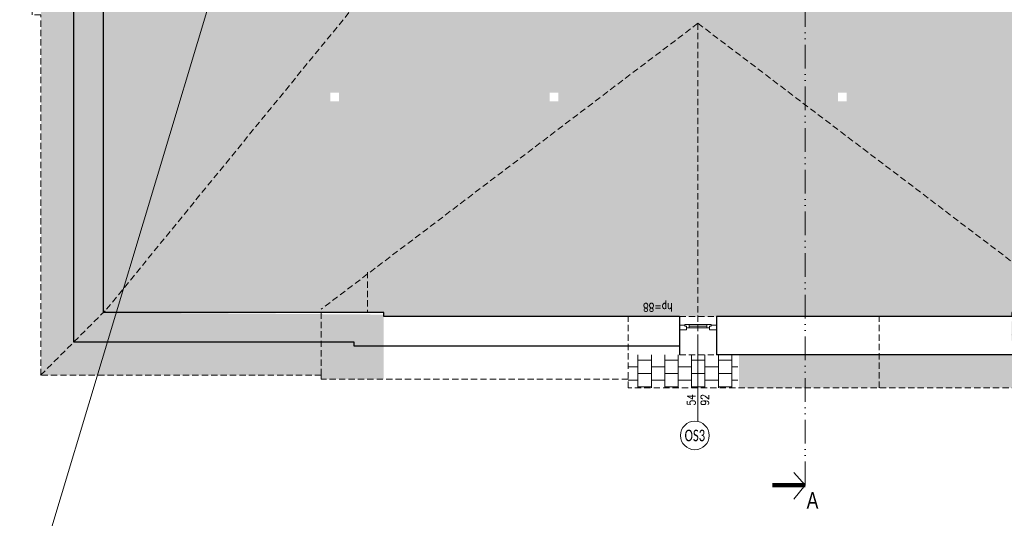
# Model space of a CAD drawing. Header units: millimetres. Extents: x 284606 to 628701, y -213781 to -93475.
# Tile 25 of 102: x 297510 to 299002, y -110356 to -109599. Entities that reach past the tile are written whole.
import ezdxf
from ezdxf.enums import TextEntityAlignment as Align

# ---------------------------------------------------------------- set-up
doc = ezdxf.new("R2010")
doc.units = ezdxf.units.MM
doc.linetypes.add('ACAD_ISO12W100', pattern=[21, 12, -3, 0, -3, 0, -3])
doc.linetypes.add('HIDDEN', pattern=[9.525, 6.35, -3.175])
for name, color, linetype, lineweight in [('!STR_Konstrukcja 0.30', 64, 'Continuous', 30), ('!STR_Ocieplenie 0.05', 1, 'Continuous', 5), ('!STR_Opisy 0.09', 8, 'Continuous', 9), ('!STR_Przerywana 0.09', 8, 'HIDDEN', 9), ('!STR_Stolarka okienna', 72, 'Continuous', 15), ('EKO Opisy 0.09', 8, 'Continuous', 9), ('EKO przekroje', 82, 'Continuous', 13)]:
    doc.layers.add(name, color=color, linetype=linetype, lineweight=lineweight)
doc.layers.add('!STR_Kreskowanie ścian', color=7, linetype='Continuous', lineweight=5, true_color=0xa6a6a6)
doc.styles.add('1_50', font='txt', dxfattribs={"width": 0.8})
doc.styles.add('EKO 1-10', font='romans.shx', dxfattribs={"width": 0.8, "height": 15})
doc.styles.add('EKO 1-5', font='romans.shx', dxfattribs={"width": 0.8, "height": 10})
doc.styles.add('EKO CM 1-50', font='calibri.ttf', dxfattribs={"width": 0.8, "height": 12.5})

# ---------------------------------------------------------------- blocks, each defined once
blk = doc.blocks.new('przekroj')
at = {"layer": 'EKO przekroje', "color": 8, "const_width": 7}
blk.add_lwpolyline([(7038.9, 3119.8), (7088.9, 3119.8)], dxfattribs=at)
blk = doc.blocks.new('przekroje')
at = {"layer": 'EKO przekroje'}
blk.add_blockref('przekroj', (-7038.9, -3119.8), dxfattribs=at)
blk = doc.blocks.new('KÓLKO')
at = {"layer": '!STR_Opisy 0.09'}
blk.add_circle((0, -15.5), 15.5, dxfattribs=at)
at = {"layer": '!STR_Opisy 0.09', "style": 'EKO 1-10', "width": 0.8}
blk.add_attdef('NR', text='', height=15, dxfattribs=at).set_placement((0, -15.5), align=Align.MIDDLE_CENTER)
blk = doc.blocks.new('*U785')
at = {"layer": '!STR_Opisy 0.09', "linetype": 'Continuous'}
blk.add_line((0, -153.5), (0, -32.2), dxfattribs=at)
at = {"layer": '!STR_Opisy 0.09', "linetype": 'Continuous', "style": 'EKO 1-5', "width": 0.8}
blk.add_attdef('HP=', (38.6, 25.1), '', height=12.5, rotation=180, dxfattribs=at)
at = {"layer": '!STR_Opisy 0.09', "ltscale": 0.7, "style": 'EKO 1-5', "width": 0.8}
blk.add_attdef('WYS', text='', height=12.5, rotation=270, dxfattribs=at).set_placement((-10.5, -121.4), align=Align.MIDDLE_CENTER)
at = {"layer": '!STR_Opisy 0.09', "linetype": 'Continuous', "style": 'EKO 1-5', "width": 0.8}
blk.add_attdef('SZER', text='', height=12.5, rotation=270, dxfattribs=at).set_placement((0, -121.4), align=Align.BOTTOM_CENTER)

msp = doc.modelspace()

# ---------------------------------------------------------------- hatches: boundary and pattern name
at = {"layer": '!STR_Kreskowanie ścian', "ltscale": 1.5}
h = msp.add_hatch(dxfattribs=at)
h.set_pattern_fill('AR-B88', color=8, scale=0.1, angle=90)
h.set_pattern_definition([(90, (10593.899, -844.547), (-20.32, 1e-15), []), (180, (10593.899, -844.547), (-20.32, -10.16), [20.32, -20.32])])
h.paths.add_polyline_path([(297592, -109542.4), (297579, -109542.4), (297541.9, -109542.4), (297541.9, -110138.3), (297592, -110088.3)])
h.paths.add_polyline_path([(297637, -109542.4), (297592, -109542.4), (297592, -110088.3), (297637, -110043.3)])
h.paths.add_polyline_path([(298061.7, -110094.7), (298016.7, -110094.7), (298016.7, -110088.7), (298016.7, -110088.7), (297966.7, -110138.7), (297966.7, -110144.7), (298061.7, -110144.7)])
h.paths.add_polyline_path([(298061.7, -110049.7), (298061.7, -110043.7), (298061.7, -110046.7), (298016.7, -110088.7), (298016.7, -110088.7), (298016.7, -110094.7), (298061.7, -110094.7)])
h.paths.add_polyline_path([(299484.3, -108946.8), (299439.3, -108991.8), (299439.3, -110043.7), (299484.3, -110088.7)])
h.paths.add_polyline_path([(299534.3, -108896.9), (299484.3, -108946.8), (299484.3, -110088.7), (299534.3, -110138.7)])
h.paths.add_polyline_path([(298103.5, -108933.8), (298176, -108933.8), (298176, -108883.8), (298053.5, -108883.8), (298053.5, -108980.7), (298103.5, -109024)])
h.paths.add_polyline_path([(298176, -108933.8), (298103.5, -108933.8), (298103.5, -109024), (298163.4, -109075.8), (298176, -109075.8)])
h.paths.add_polyline_path([(299005.9, -108946.8), (299006, -108946.8), (299006, -108933.8), (298919, -108933.8), (298919, -108978.8), (298919, -108978.8), (298919, -108993.5), (298949, -108991.7), (298948.9, -108991.7)])
h.paths.add_polyline_path([(299055.9, -108896.8), (299055.9, -108883.8), (298919, -108883.8), (298919, -108933.8), (299006, -108933.8), (299006, -108946.8), (299005.9, -108946.8)])
h.paths.add_polyline_path([(298949, -108991.7), (298918.9, -108968.7), (298918.9, -109020.3), (298919, -109103.2), (298919, -109016.5), (298949, -108991.5)])
h.paths.add_polyline_path([(298828.7, -109256.7), (298828.7, -109221.8), (298806.2, -109221.8), (298806.2, -109256.7)])
h.paths.add_polyline_path([(297644.4, -109242.5), (297644.4, -109188.4)])
h.paths.add_polyline_path([(299195.8, -109265.4), (299195.8, -109227.6), (299173.3, -109227.6), (299173.3, -109265.4)])
h.paths.add_polyline_path([(298518.8, -110021), (298557.1, -110021), (298557.1, -109998.5), (298518.8, -109998.5)])
h = msp.add_hatch(dxfattribs=at)
h.set_pattern_fill('AR-B88', color=8, scale=0.1)
h.set_pattern_definition([(0, (10593.899, -844.547), (0, 20.32), []), (90, (10593.899, -844.547), (-10.16, 20.32), [20.32, -20.32])])
h.paths.add_polyline_path([(298061.7, -110046.7), (297636.5, -110043.7), (297592, -110088.3), (297592, -110088.7), (298016.7, -110088.7)])
h.paths.add_polyline_path([(298016.7, -110088.7), (297591.5, -110088.7), (297541.9, -110138.3), (297541.9, -110138.7), (297966.7, -110138.7)])
h.paths.add_polyline_path([(299013.2, -110078.1), (299059.1, -110088.7), (299059.1, -110107.7), (298565.9, -110107.7), (298509.9, -110107.7), (298599.9, -110107.7), (298599.9, -110157.7), (299015.2, -110157.7), (299015.2, -110107.7)])
h.paths.add_polyline_path([(299484.3, -110088.7), (299013.2, -110078.1), (299109.1, -110138.7), (299534.3, -110138.7), (299534.3, -110138.7)])
h.paths.add_polyline_path([(299439.3, -110043.7), (299014.1, -110043.7), (299013.2, -110078.1), (299484.3, -110088.7)])
h.paths.add_polyline_path([(299534.3, -108896.9), (299534.3, -108896.8), (299055.9, -108896.8), (299005.9, -108946.8), (299484.3, -108946.8)])
h.paths.add_polyline_path([(299484.3, -108946.8), (299005.9, -108946.8), (298948.9, -108991.7), (299439.3, -108991.8)])
h = msp.add_hatch(dxfattribs=at)
h.set_pattern_fill('AR-B88', color=8, scale=0.1, angle=90)
h.set_pattern_definition([(90, (10593.85, -682.39), (-20.32, 1e-15), []), (180, (10593.85, -682.391), (-20.32, -10.16), [20.32, -20.32])])
h.paths.add_polyline_path([(298598.4, -110107.7), (298431.9, -110107.7), (298431.9, -110157.7), (298598.4, -110157.7)])
h.paths.add_polyline_path([(299109, -110138.7), (299049.3, -110095), (299059, -110107.7), (299017, -110107.7), (299017, -110157.7), (299109, -110157.7)])
at = {"layer": '!STR_Ocieplenie 0.05', "lineweight": 5, "ltscale": 0.3}
h = msp.add_hatch(dxfattribs=at)
h.set_pattern_fill('HEX', color=8, scale=3)
h.set_pattern_definition([(0, (4.518, -4.708), (0, 16.49778395), [9.525, -19.05]), (120, (4.518, -4.708), (-14.2875, -8.248892), [9.525, -19.05]), (60, (14.043, -4.708), (-14.2875, 8.248892), [9.525, -19.05])])
h.paths.add_polyline_path([(299439.2, -108991.4), (298960.8, -108991.4), (298960.8, -108991.6), (298948.8, -108991.6), (298948.9, -109499.7), (298995.5, -109499.7), (298995.5, -109541.1), (298829.9, -109541.1), (298829.9, -109529.7), (298642.8, -109529.4), (298642.8, -108966.7), (298581.1, -108966.7), (298581.1, -108966.7), (298524.7, -108966.7), (298459.7, -108966.7), (298175.9, -108966.7), (298175.9, -109045.4), (298175.9, -109351.4), (297623.8, -109351.4), (297623.8, -109497), (297636.8, -109497), (297636.8, -110043.4), (298061.6, -110043.4), (298061.6, -110049.4), (298526.8, -110049.4), (298526.8, -110049.7), (299014, -110049.7), (299014, -110043.4), (299439.2, -110043.4)])
h.paths.add_polyline_path([(298469.4, -109528.9), (298469.4, -109502)], flags=16)
h.paths.add_polyline_path([(298750.2, -109710.2), (298763.2, -109710.2), (298763.2, -109723.2), (298750.2, -109723.2)], flags=16)
h.paths.add_polyline_path([(298469.4, -109541), (298314.9, -109540.5), (298314.9, -109500.7), (298469.4, -109501.3)], flags=16)
h.paths.add_polyline_path([(298326.1, -109710.2), (298326.1, -109723.2), (298313.1, -109723.2), (298313.1, -109710.2)], flags=16)
h.paths.add_polyline_path([(298561.5, -109324.6), (298548.5, -109324.6), (298548.5, -109311.6), (298561.5, -109311.6)], flags=16)
h.paths.add_polyline_path([(299051.5, -109541.2), (299051.5, -109501.1), (299229, -109501.1), (299229, -109541.2)], flags=16)
h.paths.add_polyline_path([(299106.4, -109710.2), (299119.4, -109710.2), (299119.4, -109723.2), (299106.4, -109723.2)], flags=16)
h.paths.add_polyline_path([(297993.6, -109710.2), (297993.6, -109723.2), (297980.6, -109723.2), (297980.6, -109710.2)], flags=16)
h.paths.add_polyline_path([(297992.9, -109541), (297876.9, -109541), (297876.9, -109500.9), (297992.9, -109500.9)], flags=16)
h.paths.add_polyline_path([(299106.4, -109324.6), (299106.4, -109311.6), (299119.4, -109311.6), (299119.4, -109324.6)], flags=16)
h.paths.add_polyline_path([(298170.3, -109091.1), (298170.9, -109091.1), (298170.9, -109072.4), (298170.3, -109072.4)], flags=17)

# ---------------------------------------------------------------- linework, layer by layer
at = {"layer": '!STR_Konstrukcja 0.30', "color": 8, "ltscale": 1.5}
for p, q in [((298509.8, -110049.7), (298509.8, -110107.7)), ((298565.8, -110049.7), (298565.8, -110107.7))]:
    msp.add_line(p, q, dxfattribs=at)
for points in [[(298840.4, -108933.7), (299005.9, -108933.7), (299005.9, -108946.7), (299484.2, -108946.7), (299484.2, -110088.7), (299059, -110088.7), (299059, -110107.7), (298565.8, -110107.7)], [(298948.9, -108991.6), (299439.2, -108991.7), (299439.2, -110043.7), (299014, -110043.7), (299014, -110049.7), (298565.8, -110049.7)], [(298481.9, -110094.7), (298016.6, -110094.7), (298016.6, -110088.7), (297591.9, -110088.7), (297591.9, -109542.3), (297578.9, -109542.3), (297578.9, -109030.7)], [(298509.8, -110049.7), (298061.6, -110049.7), (298061.6, -110043.7), (297636.9, -110043.7), (297636.9, -109497.3), (297623.9, -109497.3), (297623.9, -109346.7)], [(298509.8, -110094.7), (298481.9, -110094.7), (298481.9, -110094.7)]]:
    msp.add_lwpolyline(points, dxfattribs=at)
at = {"layer": '!STR_Ocieplenie 0.05', "color": 253, "ltscale": 1.5, "true_color": 0x999999}
msp.add_line((297065.7, -112005.4), (300600.4, -100256.8), dxfattribs=at)
at = {"layer": '!STR_Przerywana 0.09', "color": 8, "ltscale": 1.5}
for p, q in [((298537.8, -109604.9), (297966.6, -110038.7)), ((298537.8, -110157.7), (298537.8, -109604.9)), ((298537.8, -109604.9), (299109, -110038.7)), ((298036.9, -109982.1), (298036.9, -110043.7)), ((297966.6, -110138.7), (297966.6, -110038.7)), ((298431.9, -110157.7), (298431.9, -110049.7)), ((298509.8, -110049.7), (298565.8, -110049.7)), ((298812.4, -110157.7), (298812.4, -110049.7)), ((298509.8, -110107.7), (298565.8, -110107.7))]:
    msp.add_line(p, q, dxfattribs=at)
msp.add_lwpolyline([(297528.8, -108980.7), (298053.4, -108980.7), (298053.4, -108883.7), (299055.8, -108883.7), (299055.8, -108896.7), (299534.2, -108896.7), (299534.2, -110138.7), (299109, -110138.7), (299109, -110157.7), (298431.9, -110157.7), (298431.9, -110144.7), (297966.6, -110144.7), (297966.6, -110138.7), (297541.8, -110138.7), (297541.8, -109592.3), (297528.8, -109592.3)], close=True, dxfattribs=at)
msp.add_lwpolyline([(297541.4, -110138.7), (297641.4, -110038.7), (298066.8, -109517.7)], dxfattribs=at)
at = {"layer": '!STR_Stolarka okienna', "color": 8, "ltscale": 0.3}
for points in [[(298509.8, -110062.6), (298509.8, -110069.7), (298520.4, -110069.7), (298520.4, -110064.5), (298517.9, -110064.5), (298517.9, -110062.6), (298509.8, -110062.6)], [(298517.9, -110061.6), (298517.9, -110064.5), (298520.4, -110064.5), (298520.4, -110066.7), (298555.4, -110066.7), (298555.4, -110064.5), (298557.9, -110064.5), (298557.9, -110061.6), (298517.9, -110061.6)], [(298524.8, -110061.6), (298524.8, -110066.7)], [(298524.8, -110064.1), (298551.3, -110064.1)], [(298551.3, -110066.7), (298551.3, -110061.6)], [(298565.8, -110062.6), (298565.8, -110069.7), (298555.4, -110069.7), (298555.4, -110064.5), (298557.9, -110064.5), (298557.9, -110062.6), (298565.8, -110062.6)]]:
    msp.add_lwpolyline(points, dxfattribs=at)
at = {"layer": 'EKO Opisy 0.09', "color": 8, "linetype": 'ACAD_ISO12W100', "ltscale": 3}
for points in [[(298700.5, -110305.4), (298700.5, -109451.8), (298765.5, -109451.8), (298765.5, -108671.7)], [(298683.5, -110286.1), (298700.5, -110305.4), (298683.5, -110326.5)], [(298683.5, -110286.1), (298700.5, -110305.4), (298683.5, -110326.5)], [(298683.5, -110286.1), (298700.5, -110305.4), (298683.5, -110326.5)]]:
    msp.add_lwpolyline(points, dxfattribs=at)

# ---------------------------------------------------------------- block references
at = {"layer": '!STR_Konstrukcja 0.30', "color": 8, "ltscale": 1.5}
ref = msp.add_blockref('*U785', (298537.8, -110054.7), dxfattribs=dict(at, xscale=-1))
ref.add_attrib('SZER', '54', dxfattribs={"layer": '!STR_Opisy 0.09', "linetype": 'Continuous', "height": 12.5, "rotation": 90, "style": 'EKO 1-5', "width": 0.8}).set_placement((298537.8, -110176), align=Align.BOTTOM_CENTER)
ref.add_attrib('WYS', '92', dxfattribs={"layer": '!STR_Opisy 0.09', "ltscale": 0.7, "height": 12.5, "rotation": 90, "style": 'EKO 1-5', "width": 0.8}).set_placement((298548.4, -110176), align=Align.MIDDLE_CENTER)
ref.add_attrib('HP=', 'hp=88', (298499.3, -110029.6), dxfattribs={"layer": '!STR_Opisy 0.09', "linetype": 'Continuous', "height": 12.5, "rotation": 180, "style": 'EKO 1-5', "width": 0.8})
at = {"layer": 'EKO Opisy 0.09', "color": 8}
ref = msp.add_blockref('KÓLKO', (298533.2, -110208.3), dxfattribs=dict(at, xscale=1.4, yscale=1.4, zscale=1.4))
ref.add_attrib('NR', 'OS3', dxfattribs={"height": 17.5, "style": 'EKO CM 1-50', "width": 0.7}).set_placement((298533.2, -110230), align=Align.MIDDLE_CENTER)
at = {"layer": 'EKO Opisy 0.09', "color": 8, "rotation": 180}
msp.add_blockref('przekroje', (298700.5, -110305.4), dxfattribs=at)
msp.add_blockref('przekroje', (298700.5, -110305.4), dxfattribs=at)
msp.add_blockref('przekroje', (298700.5, -110305.4), dxfattribs=at)

# ---------------------------------------------------------------- texts
at = {"layer": 'EKO Opisy 0.09', "color": 8, "insert": (298720.5, -110341), "char_height": 25, "attachment_point": 9, "style": '1_50'}
msp.add_mtext_dynamic_manual_height_columns('A', width=119.514, gutter_width=12.5, heights=[0], dxfattribs=at)

doc.saveas('drawing.dxf')
